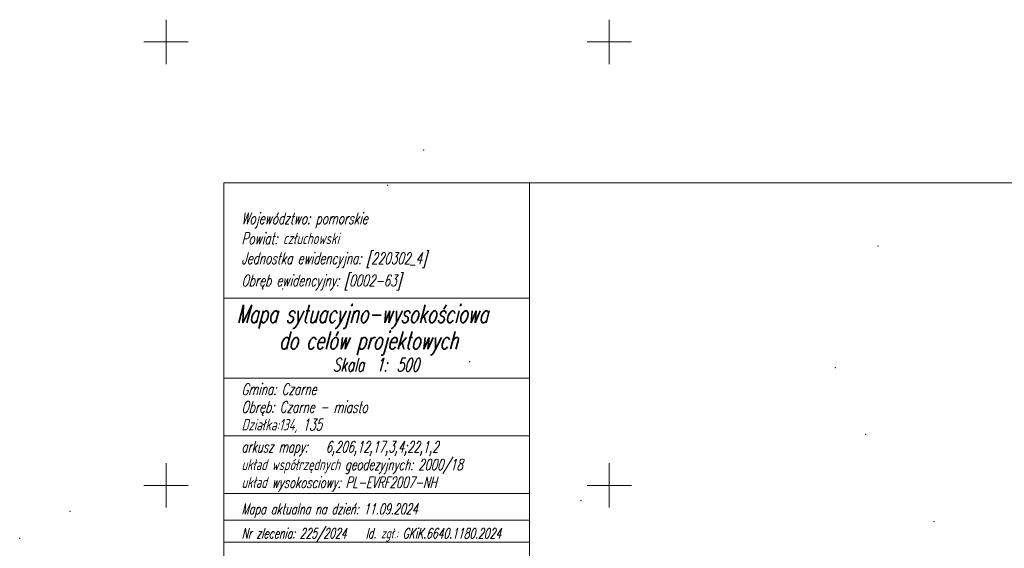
# Model space of a CAD drawing. Header units: metres. Extents: x 6429983 to 6430302, y 5950841 to 5951152.
# Tile 6 of 23: x 6429983 to 6430095, y 5951093 to 5951152. Entities that reach past the tile are written whole.
import ezdxf
from ezdxf.enums import TextEntityAlignment as Align

# ---------------------------------------------------------------- set-up
doc = ezdxf.new("R2010")
doc.units = ezdxf.units.M
for name, color, linetype, lineweight in [('EGIB-D03-', 7, 'CONTINUOUS', 18), ('EGIB-KL-BI-', 96, 'CONTINUOUS', 18), ('EGIB-KL-BZ-', 96, 'CONTINUOUS', 18), ('GESUT-SU-PK-01-', 36, 'CONTINUOUS', 18), ('GESUT-SU-PW-01-', 5, 'CONTINUOUS', 18), ('maska', 7, 'CONTINUOUS', 18), ('siatka', 7, 'CONTINUOUS', 18)]:
    doc.layers.add(name, color=color, linetype=linetype, lineweight=lineweight)
doc.styles.get("Standard").update_dxf_attribs({"font": 'simplex.shx'})

msp = doc.modelspace()

# ---------------------------------------------------------------- linework, layer by layer
at = {"layer": 'EGIB-D03-'}
for p in [(6430029.08, 5951137.8), (6430029.08, 5951137.8), (6430024.99, 5951133.84), (6430024.99, 5951133.84), (6430019.67, 5951129.62), (6430019.67, 5951129.62), (6430013.16, 5951122.16), (6430013.16, 5951122.16), (6430034.27, 5951113.94), (6430034.27, 5951113.94), (6430046.8, 5951098.34), (6430046.8, 5951098.34), (6429983.48, 5951094.03), (6429983.48, 5951094.03)]:
    msp.add_point(p, dxfattribs=at)
at = {"layer": 'EGIB-KL-BI-'}
for p in [(6430029.08, 5951137.8), (6430024.99, 5951133.84), (6430019.67, 5951129.62), (6430013.16, 5951122.16), (6430034.27, 5951113.94), (6430046.8, 5951098.34), (6429989.14, 5951097.1)]:
    msp.add_point(p, dxfattribs=at)
at = {"layer": 'EGIB-KL-BZ-'}
for p in [(6429989.14, 5951097.1), (6429983.48, 5951094.03)]:
    msp.add_point(p, dxfattribs=at)
at = {"layer": 'GESUT-SU-PK-01-'}
for p in [(6430080.33, 5951127), (6430075.52, 5951113.27)]:
    msp.add_point(p, dxfattribs=at)
at = {"layer": 'GESUT-SU-PW-01-'}
for p in [(6430078.95, 5951105.78), (6430086.63, 5951095.93)]:
    msp.add_point(p, dxfattribs=at)
at = {"layer": 'maska', "linetype": 'Continuous', "lineweight": 18, "flags": 128}
for points in [[(6430006.51, 5951134.1), (6430006.51, 5950845.6)], [(6430006.51, 5951134.1), (6430294.51, 5951134.1)], [(6430041.01, 5951048.6), (6430041.01, 5951134.1)], [(6430006.51, 5951121.1), (6430041.01, 5951121.1)], [(6430006.51, 5951112.1), (6430041.01, 5951112.1)], [(6430006.51, 5951105.6), (6430041.01, 5951105.6)], [(6430006.51, 5951099.1), (6430041.01, 5951099.1)], [(6430006.51, 5951096.1), (6430041.01, 5951096.1)], [(6430006.51, 5951093.6), (6430041.01, 5951093.6)]]:
    msp.add_lwpolyline(points, dxfattribs=at)
at = {"layer": 'siatka', "color": 7, "linetype": 'Continuous', "lineweight": 13, "flags": 128}
for points in [[(6430000, 5951147.5), (6430000, 5951152.5)], [(6430050, 5951147.5), (6430050, 5951152.5)], [(6429997.5, 5951150), (6430002.5, 5951150)], [(6430047.5, 5951150), (6430052.5, 5951150)], [(6430000, 5951097.5), (6430000, 5951102.5)], [(6430050, 5951097.5), (6430050, 5951102.5)], [(6429997.5, 5951100), (6430002.5, 5951100)], [(6430047.5, 5951100), (6430052.5, 5951100)]]:
    msp.add_lwpolyline(points, dxfattribs=at)

# ---------------------------------------------------------------- texts
at = {"layer": 'maska', "color": 7, "lineweight": 25, "oblique": 15, "width": 0.66}
for s, height, p in [('Województwo: pomorskie', 1.3, (6430008.51, 5951130.75)), ('Powiat: człuchowski ', 1.3, (6430008.51, 5951128.5)), ('Jednostka ewidencyjna: [220302_4] ', 1.3, (6430008.51, 5951126.25)), ('Obręb ewidencyjny: [0002-63]', 1.3, (6430008.51, 5951123.75)), ('Gmina: Czarne', 1.3, (6430008.51, 5951111.5)), ('Obręb: Czarne - miasto', 1.3, (6430008.51, 5951109.5)), ('Działka:134, 135', 1.3, (6430008.51, 5951107.5)), ('arkusz mapy:', 1.25, (6430008.51, 5951104.98)), ('6,206,12,17,3,4;22,1,2', 1.25, (6430018.01, 5951104.98)), ('układ współrzędnych geodezyjnych: 2000/18', 1.25, (6430008.51, 5951102.98)), ('układ wysokosciowy: PL-EVRF2007-NH', 1.25, (6430008.51, 5951100.98)), ('Mapa aktualna na dzień: 11.09.2024', 1.2, (6430008.51, 5951097.95)), ('Nr zlecenia: 225/2024', 1.15, (6430008.51, 5951095.18)), ('Id. zgł.: GKiK.6640.1180.2024', 1.15, (6430022.51, 5951095.18))]:
    msp.add_text(s, height=height, dxfattribs=at).set_placement(p, align=Align.TOP_LEFT)
at = {"layer": 'maska', "color": 7, "lineweight": 40, "oblique": 15, "width": 0.66}
for s, p in [('Mapa sytuacyjno-wysokościowa ', (6430007.99, 5951120.35)), ('do celów projektowych', (6430012.74, 5951117.35))]:
    msp.add_text(s, height=2, dxfattribs=at).set_placement(p, align=Align.TOP_LEFT)
at = {"layer": 'maska', "color": 7, "lineweight": 30, "oblique": 15, "width": 0.66}
for s, p in [('Skala  1:', (6430018.81, 5951114.35)), ('500        ', (6430026.01, 5951114.35))]:
    msp.add_text(s, height=1.5, dxfattribs=at).set_placement(p, align=Align.TOP_LEFT)

doc.saveas('drawing.dxf')
